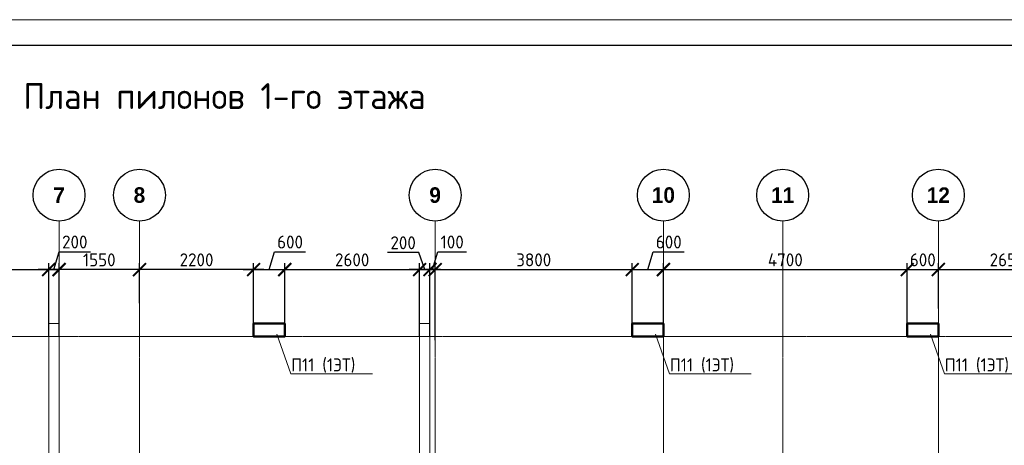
# Model space of a CAD drawing. Header units: millimetres. Extents: x 263826 to 1718326, y -423071 to 70137.
# Tile 201 of 256: x 442934 to 461914, y -61563 to -53350. Entities that reach past the tile are written whole.
import ezdxf
from ezdxf import colors
from ezdxf.entities.mleader import LeaderData, LeaderLine
from ezdxf.math import Vec2, Vec3

# ---------------------------------------------------------------- set-up
doc = ezdxf.new("R2010")
doc.units = ezdxf.units.MM
doc.linetypes.add('______5', pattern=[1100, 800, -100, 100, -100])
doc.linetypes.add('осевая', pattern=[50.8, 31.75, -6.35, 6.35, -6.35])
for name, color, linetype, lineweight in [('Конструкции 0.5', 5, 'Continuous', 50), ('Оси', 40, '______5', 18), ('подоснова', 151, 'Continuous', 5), ('РАЗМЕРЫ', 1, 'Continuous', 9), ('ТОНКИЕ', 7, 'Continuous', 9), ('Узлы', 7, 'Continuous', 0)]:
    doc.layers.add(name, color=color, linetype=linetype, lineweight=lineweight)
doc.layers.add('ТОЛСТЫЕ_ОСНОВНЫЕ', color=6, linetype='Continuous')
doc.styles.add('Century Gothic', font='GOTHIC.TTF')
doc.styles.add('GOST-2.304_Type-B', font='GOST_Common.ttf')
doc.dimstyles.new('СПДС', dxfattribs={"dimscale": 100, "dimtxt": 2.5, "dimasz": 2.5, "dimexe": 1.25, "dimexo": 0, "dimtad": 1, "dimdec": 0, "dimtxsty": 'GOST-2.304_Type-B', "dimblk": 'ARCHTICK', "dimcen": 2.5, "dimdle": 2, "dimadec": 0, "dimazin": 2, "dimtfac": 0.75, "dimtdec": 0, "dimtmove": 1, "dimatfit": 3, "dimfxl": 1, "dimtolj": 1, "dimarcsym": 1})

# ---------------------------------------------------------------- blocks, each defined once
blk = doc.blocks.new('NSY101')
at = {"color": 0, "linetype": 'ByBlock', "lineweight": -2}
blk.add_circle((0, 0), 50, dxfattribs=at)
blk = doc.blocks.new('оси 2.2-2.3')
at = {"layer": 'Оси', "color": 16, "linetype": 'осевая', "lineweight": 0, "transparency": 33554687}
for p, q in [((494304.9, -104267.9), (494304.9, -130953.9)), ((495854.9, -104267.9), (495854.9, -130953.9)), ((501554.9, -104267.9), (501554.9, -130953.9)), ((505954.9, -104267.9), (505954.9, -130953.9)), ((508254.9, -104267.9), (508254.9, -130953.9)), ((511254.9, -104267.9), (511254.9, -130953.9)), ((468076.3, -106495.4), (524372.9, -106495.4))]:
    blk.add_line(p, q, dxfattribs=at)
at = {"layer": 'Оси', "color": 16, "linetype": 'Continuous', "lineweight": 25, "transparency": 33554687, "xscale": 9.999999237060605, "yscale": 9.999999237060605, "zscale": 9.999999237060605}
for p in [(494304.4, -103767.9), (495854.4, -103767.9), (501554.4, -103767.9), (505954.4, -103767.9), (508254.4, -103767.9), (511254.4, -103767.9)]:
    blk.add_blockref('NSY101', p, dxfattribs=at)
at = {"layer": 'Оси', "color": 16, "linetype": 'Continuous', "lineweight": 25, "transparency": 33554687, "char_height": 300, "attachment_point": 5, "style": 'Century Gothic'}
for s, insert, width in [('\\A1;{\\fCentury Gothic|i0|b1;\\H300.000000;\\W1.000000;\\C16;7}\\P', (494304.4, -103767.9), 385), ('\\A1;{\\fCentury Gothic|i0|b1;\\H300.000000;\\W1.000000;\\C16;8}\\P', (495854.4, -103767.9), 385), ('\\A1;{\\fCentury Gothic|i0|b1;\\H300.000000;\\W1.000000;\\C16;9}\\P', (501554.4, -103767.9), 385), ('\\A1;{\\fCentury Gothic|i0|b1;\\H300.000000;\\W1.000000;\\C16;10}\\P', (505954.4, -103767.9), 620), ('\\A1;{\\fCentury Gothic|i0|b1;\\H300.000000;\\W1.000000;\\C16;11}\\P', (508254.4, -103767.9), 620), ('\\A1;{\\fCentury Gothic|i0|b1;\\H300.000000;\\W1.000000;\\C16;12}\\P', (511254.4, -103767.9), 620)]:
    blk.add_mtext(s, dxfattribs=dict(at, insert=insert, width=width))
blk = doc.blocks.new('_ArchTick')
at = {"color": 0, "linetype": 'ByBlock', "const_width": 0.15}
blk.add_lwpolyline([(-0.5, -0.5), (0.5, 0.5)], dxfattribs=at)
blk = doc.blocks.new('*D1811')
at = {"layer": 'DEFPOINTS', "color": 0, "transparency": 16777216}
for p in [(450843, -58172), (450843, -59464), (450943, -59533)]:
    blk.add_point(p, dxfattribs=at)
at = {"layer": 'РАЗМЕРЫ', "color": 0, "lineweight": -2, "transparency": 16777216}
for p, q in [((450893, -58172), (450996, -57828)), ((450996, -57828), (451546, -57828)), ((450843, -59464), (450843, -58047)), ((450943, -59533), (450943, -58047)), ((450843, -58172), (450593, -58172)), ((450943, -58172), (450843, -58172)), ((450943, -58172), (450843, -58172)), ((450943, -58172), (451193, -58172))]:
    blk.add_line(p, q, dxfattribs=at)
at = {"layer": 'РАЗМЕРЫ', "color": 0, "lineweight": -2, "transparency": 16777216, "xscale": 250, "yscale": 250, "zscale": 250}
blk.add_blockref('_ArchTick', (450843, -58172), dxfattribs=at)
at = {"layer": 'РАЗМЕРЫ', "color": 0, "lineweight": -2, "transparency": 16777216, "xscale": 250, "yscale": 250, "zscale": 250, "rotation": 180}
blk.add_blockref('_ArchTick', (450943, -58172), dxfattribs=at)
at = {"layer": 'РАЗМЕРЫ', "color": 0, "lineweight": 0, "transparency": 16777216, "insert": (451271, -57640), "char_height": 250, "attachment_point": 5, "style": 'GOST-2.304_Type-B'}
blk.add_mtext('\\A1;100', dxfattribs=at)
blk = doc.blocks.new('*D1812')
at = {"layer": 'DEFPOINTS', "color": 0, "transparency": 16777216}
for p in [(450643, -58172), (450643, -59464), (450843, -59464)]:
    blk.add_point(p, dxfattribs=at)
at = {"layer": 'РАЗМЕРЫ', "color": 0, "lineweight": -2, "transparency": 16777216}
for p, q in [((450625, -57843), (450025, -57843)), ((450743, -58172), (450625, -57843)), ((450643, -59464), (450643, -58047)), ((450843, -59464), (450843, -58047)), ((451043, -58172), (450443, -58172))]:
    blk.add_line(p, q, dxfattribs=at)
at = {"layer": 'РАЗМЕРЫ', "color": 0, "lineweight": -2, "transparency": 16777216, "xscale": 250, "yscale": 250, "zscale": 250, "rotation": 180}
blk.add_blockref('_ArchTick', (450643, -58172), dxfattribs=at)
at = {"layer": 'РАЗМЕРЫ', "color": 0, "lineweight": -2, "transparency": 16777216, "xscale": 250, "yscale": 250, "zscale": 250}
blk.add_blockref('_ArchTick', (450843, -58172), dxfattribs=at)
at = {"layer": 'РАЗМЕРЫ', "color": 0, "lineweight": 0, "transparency": 16777216, "insert": (450325, -57655), "char_height": 250, "attachment_point": 5, "style": 'GOST-2.304_Type-B'}
blk.add_mtext('\\A1;200', dxfattribs=at)
blk = doc.blocks.new('*D1813')
at = {"layer": 'DEFPOINTS', "color": 0, "transparency": 16777216}
for p in [(445243, -58172), (445243, -58819), (447443, -59214)]:
    blk.add_point(p, dxfattribs=at)
at = {"layer": 'РАЗМЕРЫ', "color": 0, "lineweight": -2, "transparency": 16777216}
for p, q in [((445243, -58819), (445243, -58047)), ((447443, -59214), (447443, -58047)), ((447643, -58172), (445043, -58172))]:
    blk.add_line(p, q, dxfattribs=at)
at = {"layer": 'РАЗМЕРЫ', "color": 0, "lineweight": -2, "transparency": 16777216, "xscale": 250, "yscale": 250, "zscale": 250, "rotation": 180}
blk.add_blockref('_ArchTick', (445243, -58172), dxfattribs=at)
at = {"layer": 'РАЗМЕРЫ', "color": 0, "lineweight": -2, "transparency": 16777216, "xscale": 250, "yscale": 250, "zscale": 250}
blk.add_blockref('_ArchTick', (447443, -58172), dxfattribs=at)
at = {"layer": 'РАЗМЕРЫ', "color": 0, "lineweight": 0, "transparency": 16777216, "insert": (446343, -57984), "char_height": 250, "attachment_point": 5, "style": 'GOST-2.304_Type-B'}
blk.add_mtext('\\A1;2200', dxfattribs=at)
blk = doc.blocks.new('*D1846')
at = {"layer": 'DEFPOINTS', "color": 0, "transparency": 16777216}
for p in [(443693, -58172), (445243, -58819), (443693, -59464)]:
    blk.add_point(p, dxfattribs=at)
at = {"layer": 'РАЗМЕРЫ', "color": 0, "lineweight": -2, "transparency": 16777216}
for p, q in [((443693, -59464), (443693, -58047)), ((445243, -58819), (445243, -58047)), ((445443, -58172), (443493, -58172))]:
    blk.add_line(p, q, dxfattribs=at)
at = {"layer": 'РАЗМЕРЫ', "color": 0, "lineweight": -2, "transparency": 16777216, "xscale": 250, "yscale": 250, "zscale": 250, "rotation": 180}
blk.add_blockref('_ArchTick', (443693, -58172), dxfattribs=at)
at = {"layer": 'РАЗМЕРЫ', "color": 0, "lineweight": -2, "transparency": 16777216, "xscale": 250, "yscale": 250, "zscale": 250}
blk.add_blockref('_ArchTick', (445243, -58172), dxfattribs=at)
at = {"layer": 'РАЗМЕРЫ', "color": 0, "lineweight": 0, "transparency": 16777216, "insert": (444468, -57984), "char_height": 250, "attachment_point": 5, "style": 'GOST-2.304_Type-B'}
blk.add_mtext('\\A1;1550', dxfattribs=at)
blk = doc.blocks.new('*D1847')
at = {"layer": 'DEFPOINTS', "color": 0, "transparency": 16777216}
for p in [(443493, -58172), (443493, -59464), (443693, -59464)]:
    blk.add_point(p, dxfattribs=at)
at = {"layer": 'РАЗМЕРЫ', "color": 0, "lineweight": -2, "transparency": 16777216}
for p, q in [((443593, -58172), (443696, -57828)), ((443696, -57828), (444296, -57828)), ((443493, -59464), (443493, -58047)), ((443693, -59464), (443693, -58047)), ((443893, -58172), (443293, -58172))]:
    blk.add_line(p, q, dxfattribs=at)
at = {"layer": 'РАЗМЕРЫ', "color": 0, "lineweight": -2, "transparency": 16777216, "xscale": 250, "yscale": 250, "zscale": 250, "rotation": 180}
blk.add_blockref('_ArchTick', (443493, -58172), dxfattribs=at)
at = {"layer": 'РАЗМЕРЫ', "color": 0, "lineweight": -2, "transparency": 16777216, "xscale": 250, "yscale": 250, "zscale": 250}
blk.add_blockref('_ArchTick', (443693, -58172), dxfattribs=at)
at = {"layer": 'РАЗМЕРЫ', "color": 0, "lineweight": 0, "transparency": 16777216, "insert": (443996, -57640), "char_height": 250, "attachment_point": 5, "style": 'GOST-2.304_Type-B'}
blk.add_mtext('\\A1;200', dxfattribs=at)
blk = doc.blocks.new('*D1953')
at = {"layer": 'DEFPOINTS', "color": 0, "transparency": 16777216}
for p in [(443493, -58172), (437193, -59214, 3100), (443493, -59087, 3100)]:
    blk.add_point(p, dxfattribs=at)
at = {"layer": 'РАЗМЕРЫ', "color": 0, "lineweight": -2, "transparency": 16777216}
for p, q in [((437193, -59214), (437193, -58047)), ((443493, -59087), (443493, -58047)), ((436993, -58172), (443693, -58172))]:
    blk.add_line(p, q, dxfattribs=at)
at = {"layer": 'РАЗМЕРЫ', "color": 0, "lineweight": -2, "transparency": 16777216, "xscale": 250, "yscale": 250, "zscale": 250, "rotation": 180}
blk.add_blockref('_ArchTick', (437193, -58172), dxfattribs=at)
at = {"layer": 'РАЗМЕРЫ', "color": 0, "lineweight": -2, "transparency": 16777216, "xscale": 250, "yscale": 250, "zscale": 250}
blk.add_blockref('_ArchTick', (443493, -58172), dxfattribs=at)
at = {"layer": 'РАЗМЕРЫ', "color": 0, "lineweight": 0, "transparency": 16777216, "insert": (440343, -57984), "char_height": 250, "attachment_point": 5, "style": 'GOST-2.304_Type-B'}
blk.add_mtext('\\A1;6300', dxfattribs=at)
blk = doc.blocks.new('*D1954')
at = {"layer": 'DEFPOINTS', "color": 0, "transparency": 16777216}
for p in [(448043, -58172), (447443, -59214, 3100), (448043, -59214, 3100)]:
    blk.add_point(p, dxfattribs=at)
at = {"layer": 'РАЗМЕРЫ', "color": 0, "lineweight": -2, "transparency": 16777216}
for p, q in [((447743, -58172), (447846, -57828)), ((447846, -57828), (448446, -57828)), ((447443, -59214), (447443, -58047)), ((448043, -59214), (448043, -58047)), ((447243, -58172), (448243, -58172))]:
    blk.add_line(p, q, dxfattribs=at)
at = {"layer": 'РАЗМЕРЫ', "color": 0, "lineweight": -2, "transparency": 16777216, "xscale": 250, "yscale": 250, "zscale": 250, "rotation": 180}
blk.add_blockref('_ArchTick', (447443, -58172), dxfattribs=at)
at = {"layer": 'РАЗМЕРЫ', "color": 0, "lineweight": -2, "transparency": 16777216, "xscale": 250, "yscale": 250, "zscale": 250}
blk.add_blockref('_ArchTick', (448043, -58172), dxfattribs=at)
at = {"layer": 'РАЗМЕРЫ', "color": 0, "lineweight": 0, "transparency": 16777216, "insert": (448146, -57640), "char_height": 250, "attachment_point": 5, "style": 'GOST-2.304_Type-B'}
blk.add_mtext('\\A1;600', dxfattribs=at)
blk = doc.blocks.new('*D1955')
at = {"layer": 'DEFPOINTS', "color": 0, "transparency": 16777216}
for p in [(450643, -58172), (450643, -58894, 3100), (448043, -59214, 3100)]:
    blk.add_point(p, dxfattribs=at)
at = {"layer": 'РАЗМЕРЫ', "color": 0, "lineweight": -2, "transparency": 16777216}
for p, q in [((448043, -59214), (448043, -58047)), ((450643, -58894), (450643, -58047)), ((447843, -58172), (450843, -58172))]:
    blk.add_line(p, q, dxfattribs=at)
at = {"layer": 'РАЗМЕРЫ', "color": 0, "lineweight": -2, "transparency": 16777216, "xscale": 250, "yscale": 250, "zscale": 250, "rotation": 180}
blk.add_blockref('_ArchTick', (448043, -58172), dxfattribs=at)
at = {"layer": 'РАЗМЕРЫ', "color": 0, "lineweight": -2, "transparency": 16777216, "xscale": 250, "yscale": 250, "zscale": 250}
blk.add_blockref('_ArchTick', (450643, -58172), dxfattribs=at)
at = {"layer": 'РАЗМЕРЫ', "color": 0, "lineweight": 0, "transparency": 16777216, "insert": (449343, -57984), "char_height": 250, "attachment_point": 5, "style": 'GOST-2.304_Type-B'}
blk.add_mtext('\\A1;2600', dxfattribs=at)
blk = doc.blocks.new('*D1956')
at = {"layer": 'DEFPOINTS', "color": 0, "transparency": 16777216}
for p in [(454743, -58172), (454743, -59214, 3100), (450943, -59533, 3100)]:
    blk.add_point(p, dxfattribs=at)
at = {"layer": 'РАЗМЕРЫ', "color": 0, "lineweight": -2, "transparency": 16777216}
for p, q in [((450943, -59533), (450943, -58047)), ((454743, -59214), (454743, -58047)), ((450743, -58172), (454943, -58172))]:
    blk.add_line(p, q, dxfattribs=at)
at = {"layer": 'РАЗМЕРЫ', "color": 0, "lineweight": -2, "transparency": 16777216, "xscale": 250, "yscale": 250, "zscale": 250, "rotation": 180}
blk.add_blockref('_ArchTick', (450943, -58172), dxfattribs=at)
at = {"layer": 'РАЗМЕРЫ', "color": 0, "lineweight": -2, "transparency": 16777216, "xscale": 250, "yscale": 250, "zscale": 250}
blk.add_blockref('_ArchTick', (454743, -58172), dxfattribs=at)
at = {"layer": 'РАЗМЕРЫ', "color": 0, "lineweight": 0, "transparency": 16777216, "insert": (452843, -57984), "char_height": 250, "attachment_point": 5, "style": 'GOST-2.304_Type-B'}
blk.add_mtext('\\A1;3800', dxfattribs=at)
blk = doc.blocks.new('*D1957')
at = {"layer": 'DEFPOINTS', "color": 0, "transparency": 16777216}
for p in [(455343, -58172), (454743, -59214, 3100), (455343, -59214, 3100)]:
    blk.add_point(p, dxfattribs=at)
at = {"layer": 'РАЗМЕРЫ', "color": 0, "lineweight": -2, "transparency": 16777216}
for p, q in [((455043, -58172), (455146, -57828)), ((455146, -57828), (455746, -57828)), ((454743, -59214), (454743, -58047)), ((455343, -59214), (455343, -58047)), ((454543, -58172), (455543, -58172))]:
    blk.add_line(p, q, dxfattribs=at)
at = {"layer": 'РАЗМЕРЫ', "color": 0, "lineweight": -2, "transparency": 16777216, "xscale": 250, "yscale": 250, "zscale": 250, "rotation": 180}
blk.add_blockref('_ArchTick', (454743, -58172), dxfattribs=at)
at = {"layer": 'РАЗМЕРЫ', "color": 0, "lineweight": -2, "transparency": 16777216, "xscale": 250, "yscale": 250, "zscale": 250}
blk.add_blockref('_ArchTick', (455343, -58172), dxfattribs=at)
at = {"layer": 'РАЗМЕРЫ', "color": 0, "lineweight": 0, "transparency": 16777216, "insert": (455446, -57640), "char_height": 250, "attachment_point": 5, "style": 'GOST-2.304_Type-B'}
blk.add_mtext('\\A1;600', dxfattribs=at)
blk = doc.blocks.new('*D1958')
at = {"layer": 'DEFPOINTS', "color": 0, "transparency": 16777216}
for p in [(460043, -58172), (455343, -59214, 3100), (460043, -59214, 3100)]:
    blk.add_point(p, dxfattribs=at)
at = {"layer": 'РАЗМЕРЫ', "color": 0, "lineweight": -2, "transparency": 16777216}
for p, q in [((455343, -59214), (455343, -58047)), ((460043, -59214), (460043, -58047)), ((455143, -58172), (460243, -58172))]:
    blk.add_line(p, q, dxfattribs=at)
at = {"layer": 'РАЗМЕРЫ', "color": 0, "lineweight": -2, "transparency": 16777216, "xscale": 250, "yscale": 250, "zscale": 250, "rotation": 180}
blk.add_blockref('_ArchTick', (455343, -58172), dxfattribs=at)
at = {"layer": 'РАЗМЕРЫ', "color": 0, "lineweight": -2, "transparency": 16777216, "xscale": 250, "yscale": 250, "zscale": 250}
blk.add_blockref('_ArchTick', (460043, -58172), dxfattribs=at)
at = {"layer": 'РАЗМЕРЫ', "color": 0, "lineweight": 0, "transparency": 16777216, "insert": (457693, -57984), "char_height": 250, "attachment_point": 5, "style": 'GOST-2.304_Type-B'}
blk.add_mtext('\\A1;4700', dxfattribs=at)
blk = doc.blocks.new('*D1959')
at = {"layer": 'DEFPOINTS', "color": 0, "transparency": 16777216}
for p in [(460643, -58172), (460643, -58921, 3100), (460043, -59214, 3100)]:
    blk.add_point(p, dxfattribs=at)
at = {"layer": 'РАЗМЕРЫ', "color": 0, "lineweight": -2, "transparency": 16777216}
for p, q in [((460043, -59214), (460043, -58047)), ((460643, -58921), (460643, -58047)), ((459843, -58172), (460843, -58172))]:
    blk.add_line(p, q, dxfattribs=at)
at = {"layer": 'РАЗМЕРЫ', "color": 0, "lineweight": -2, "transparency": 16777216, "xscale": 250, "yscale": 250, "zscale": 250, "rotation": 180}
blk.add_blockref('_ArchTick', (460043, -58172), dxfattribs=at)
at = {"layer": 'РАЗМЕРЫ', "color": 0, "lineweight": -2, "transparency": 16777216, "xscale": 250, "yscale": 250, "zscale": 250}
blk.add_blockref('_ArchTick', (460643, -58172), dxfattribs=at)
at = {"layer": 'РАЗМЕРЫ', "color": 0, "lineweight": 0, "transparency": 16777216, "insert": (460343, -57984), "char_height": 250, "attachment_point": 5, "style": 'GOST-2.304_Type-B'}
blk.add_mtext('\\A1;600', dxfattribs=at)
blk = doc.blocks.new('*D1960')
at = {"layer": 'DEFPOINTS', "color": 0, "transparency": 16777216}
for p in [(463293, -58172), (460643, -58921, 3100), (463293, -59214, 3100)]:
    blk.add_point(p, dxfattribs=at)
at = {"layer": 'РАЗМЕРЫ', "color": 0, "lineweight": -2, "transparency": 16777216}
for p, q in [((460643, -58921), (460643, -58047)), ((463293, -59214), (463293, -58047)), ((460443, -58172), (463493, -58172))]:
    blk.add_line(p, q, dxfattribs=at)
at = {"layer": 'РАЗМЕРЫ', "color": 0, "lineweight": -2, "transparency": 16777216, "xscale": 250, "yscale": 250, "zscale": 250, "rotation": 180}
blk.add_blockref('_ArchTick', (460643, -58172), dxfattribs=at)
at = {"layer": 'РАЗМЕРЫ', "color": 0, "lineweight": -2, "transparency": 16777216, "xscale": 250, "yscale": 250, "zscale": 250}
blk.add_blockref('_ArchTick', (463293, -58172), dxfattribs=at)
at = {"layer": 'РАЗМЕРЫ', "color": 0, "lineweight": 0, "transparency": 16777216, "insert": (461968, -57984), "char_height": 250, "attachment_point": 5, "style": 'GOST-2.304_Type-B'}
blk.add_mtext('\\A1;2650', dxfattribs=at)
blk = doc.blocks.new('_None')
blk = doc.blocks.new('*U2651')
at = {"layer": 'ТОЛСТЫЕ_ОСНОВНЫЕ', "color": 6}
blk.add_lwpolyline([(20, 5), (886, 5), (886, 415), (20, 415)], close=True, dxfattribs=at)
at = {"layer": 'ТОНКИЕ'}
blk.add_lwpolyline([(0, 0), (891, 0), (891, 420), (0, 420)], close=True, dxfattribs=at)

msp = doc.modelspace()

# ---------------------------------------------------------------- linework, layer by layer
at = {"layer": 'Конструкции 0.5', "color": 252, "lineweight": 20, "true_color": 0x939598}
for p, q in [((443692.85531, -59213.62564, -4157.37226), (443492.85531, -59213.62564, -4157.37226)), ((443492.85531, -59213.62579, -4157.37226), (443492.85531, -62383.62539, -4157.37226)), ((443692.85531, -63213.62599, -4157.37226), (443692.85531, -59213.62579, -4157.37226)), ((450842.68814, -59213.62504, -4157.37226), (450642.68814, -59213.62504, -4157.37226)), ((450642.68814, -59213.62569, -4157.37226), (450642.68814, -63213.62599, -4157.37226)), ((450842.68814, -68851.7853, -4157.37226), (450842.68814, -59213.62504, -4157.37226))]:
    msp.add_line(p, q, dxfattribs=at)
at = {"layer": 'Конструкции 0.5', "elevation": -4157.37226}
for points in [[(447442.7065, -59213.62579), (448042.70647, -59213.62579), (448042.70647, -59463.62579), (447442.7065, -59463.62579)], [(454742.67704, -59213.62589), (455342.67701, -59213.62589), (455342.67701, -59463.62578), (454742.67704, -59463.62578)], [(460042.7065, -59213.62555), (460642.70647, -59213.62555), (460642.70647, -59463.62544), (460042.7065, -59463.62544)]]:
    msp.add_lwpolyline(points, close=True, dxfattribs=at)
at = {"layer": 'РАЗМЕРЫ', "color": 252, "lineweight": 20, "true_color": 0x939598, "elevation": -4157.37226}
msp.add_lwpolyline([(443492.85531, -59213.62564), (443692.95107, -59213.62564), (443692.95107, -63213.62599), (443492.85531, -63213.62599)], close=True, dxfattribs=at)

# ---------------------------------------------------------------- block references
at = {"xscale": 100, "yscale": 100, "zscale": 100}
msp.add_blockref('*U2651', (411743.66991, -95349.92357), dxfattribs=at)
at = {"layer": 'РАЗМЕРЫ', "color": 1}
msp.add_blockref('оси 2.2-2.3', (-50611.99665, 47031.72666, -4157.37226), dxfattribs=at)

# ---------------------------------------------------------------- texts
at = {"layer": 'Узлы', "color": 80, "linetype": 'Continuous', "lineweight": 0, "style": 'GOST-2.304_Type-B'}
msp.add_text('План пилонов 1-го этажа', height=500, dxfattribs=at).set_placement((443004.33806, -55073.92646, -11214.74452))

# ---------------------------------------------------------------- dimensions: what is measured, and where the dimension line sits
at = {"layer": 'РАЗМЕРЫ', "color": 1, "lineweight": 0}
for base, p1, p2, picture, middle in [((443492.85531, -58171.73854, -4157.37226), (443692.85531, -59463.62508, -4157.37226), (443492.85531, -59463.62508, -4157.37226), '*D1847', (443758.48031, -57640.48854, -4157.37226)), ((448042.70647, -58171.73854, -7257.37226), (447442.7065, -59213.62579, -4157.37226), (448042.70647, -59213.62579, -4157.37226), '*D1954', (447908.33149, -57640.48854, -7257.37226)), ((450842.68814, -58171.73854, -4157.37226), (450942.95107, -59532.5755, -4157.37226), (450842.68814, -59463.62555, -4157.37226), '*D1811', (451058.4446, -57640.48854, -4157.37226)), ((455342.67701, -58171.73854, -7257.37226), (454742.67704, -59213.62589, -4157.37226), (455342.67701, -59213.62589, -4157.37226), '*D1957', (455208.30202, -57640.48854, -7257.37226)), ((443492.85531, -58171.73854, -7257.37226), (437192.70634, -59213.62589, -4157.37226), (443492.85531, -59087.18474, -4157.37226), '*D1953', (440342.78083, -57984.23854, -7257.37226)), ((443692.85531, -58171.73854, -4157.37226), (445242.95107, -58819.26557, -4157.37226), (443692.85531, -59463.62508, -4157.37226), '*D1846', (444467.90319, -57984.23854, -4157.37226)), ((445242.95107, -58171.73854, -4157.37226), (447442.7065, -59213.62579, -4157.37226), (445242.95107, -58819.26557, -4157.37226), '*D1813', (446342.82879, -57984.23854, -4157.37226)), ((450642.68814, -58171.73854, -7257.37226), (448042.70647, -59213.62579, -4157.37226), (450642.68814, -58893.7323, -4157.37226), '*D1955', (449342.6973, -57984.23854, -7257.37226)), ((454742.67704, -58171.73854, -7257.37226), (450942.95107, -59532.5755, -4157.37226), (454742.67704, -59213.62589, -4157.37226), '*D1956', (452842.81406, -57984.23854, -7257.37226)), ((460042.7065, -58171.73854, -7257.37226), (455342.67701, -59213.62589, -4157.37226), (460042.7065, -59213.62555, -4157.37226), '*D1958', (457692.69176, -57984.23854, -7257.37226)), ((460642.95107, -58171.73854, -7257.37226), (460042.7065, -59213.62555, -4157.37226), (460642.95107, -58921.32814, -4157.37226), '*D1959', (460342.82879, -57984.23854, -7257.37226)), ((463292.7065, -58171.73854, -7257.37226), (460642.95107, -58921.32814, -4157.37226), (463292.7065, -59213.62555, -4157.37226), '*D1960', (461967.82879, -57984.23854, -7257.37226))]:
    dim = msp.add_linear_dim(base=base, p1=p1, p2=p2, dimstyle='СПДС', dxfattribs=at)
    dim.commit()
    dim.dimension.update_dxf_attribs({"geometry": picture, "text_midpoint": middle})
dim = msp.add_linear_dim(base=(450642.68814, -58171.73854, -4157.37226), p1=(450842.68814, -59463.62555, -4157.37226), p2=(450642.68814, -59463.62555, -4157.37226), dimstyle='СПДС', dxfattribs=at)
dim.commit()
dim.dimension.update_dxf_attribs({"geometry": '*D1812', "text_midpoint": (450562.85696, -57842.80048, -4157.37226), "dimtype": 160})

# ---------------------------------------------------------------- leaders
at = {"layer": 'подоснова', "color": 5, "ltscale": 0.3}
ml = msp.add_multileader_mtext('Standard', dxfattribs=at)
ml.set_content('П11 (1ЭТ)', color=5, style='GOST-2.304_Type-B')
ml.set_leader_properties(color=256, linetype='ByLayer', lineweight=15)
ml.set_arrow_properties(name='NONE')
ml.build(insert=Vec2(0, 0))
ml.multileader.update_dxf_attribs({"text_left_attachment_type": 6, "text_right_attachment_type": 6, "dogleg_length": 0.1, "arrow_head_size": 18})
ctx = ml.context
ctx.base_point, ctx.char_height, ctx.arrow_head_size, ctx.landing_gap_size, ctx.plane_origin = Vec3(448159.55719, -60185.56146, -1417.37226), 250, 18, 20, Vec3(440554.13504, -57757.98356, -1417.37226)
ctx.left_attachment, ctx.right_attachment, ctx.text_align_type = 6, 6, 1
notes = []
notes.append((ctx, [(0, (1, 1, 0), (448159.45719, -60185.56146, -1417.37226), (1, 0), 0.1, [(0, [(447891.8278, -59415.926, -1417.37226)], 0, [])])]))
ctx.mtext.insert, ctx.mtext.alignment, ctx.mtext.flow_direction = Vec3(448784.86022, -59885.56146, -1417.37226), 2, 5
ml = msp.add_multileader_mtext('Standard', dxfattribs=at)
ml.set_content('П11 (1ЭТ)', color=5, style='GOST-2.304_Type-B')
ml.set_leader_properties(color=256, linetype='ByLayer', lineweight=15)
ml.set_arrow_properties(name='NONE')
ml.build(insert=Vec2(0, 0))
ml.multileader.update_dxf_attribs({"text_left_attachment_type": 6, "text_right_attachment_type": 6, "dogleg_length": 0.1, "arrow_head_size": 18})
ctx = ml.context
ctx.base_point, ctx.char_height, ctx.arrow_head_size, ctx.landing_gap_size, ctx.plane_origin = Vec3(455459.52772, -60185.56106, -1417.37226), 250, 18, 20, Vec3(447854.10558, -57757.98316, -1417.37226)
ctx.left_attachment, ctx.right_attachment, ctx.text_align_type = 6, 6, 1
notes.append((ctx, [(0, (1, 1, 0), (455459.42772, -60185.56106, -1417.37226), (1, 0), 0.1, [(0, [(455191.79834, -59415.9256, -1417.37226)], 0, [])])]))
ctx.mtext.insert, ctx.mtext.alignment, ctx.mtext.flow_direction = Vec3(456084.83075, -59885.56106, -1417.37226), 2, 5
ml = msp.add_multileader_mtext('Standard', dxfattribs=at)
ml.set_content('П11 (1ЭТ)', color=5, style='GOST-2.304_Type-B')
ml.set_leader_properties(color=256, linetype='ByLayer', lineweight=15)
ml.set_arrow_properties(name='NONE')
ml.build(insert=Vec2(0, 0))
ml.multileader.update_dxf_attribs({"text_left_attachment_type": 6, "text_right_attachment_type": 6, "dogleg_length": 0.1, "arrow_head_size": 18})
ctx = ml.context
ctx.base_point, ctx.char_height, ctx.arrow_head_size, ctx.landing_gap_size, ctx.plane_origin = Vec3(460759.55719, -60185.56106, -1417.37226), 250, 18, 20, Vec3(453154.13504, -57757.98316, -1417.37226)
ctx.left_attachment, ctx.right_attachment, ctx.text_align_type = 6, 6, 1
notes.append((ctx, [(0, (1, 1, 0), (460759.45719, -60185.56106, -1417.37226), (1, 0), 0.1, [(0, [(460491.8278, -59415.9256, -1417.37226)], 0, [])])]))
ctx.mtext.insert, ctx.mtext.alignment, ctx.mtext.flow_direction = Vec3(461384.86022, -59885.56106, -1417.37226), 2, 5
for ctx, leaders in notes:
    for number, flags, end, landing, length, lines in leaders:
        leader = LeaderData()
        leader.index, (leader.has_last_leader_line, leader.has_dogleg_vector, leader.attachment_direction) = number, flags
        leader.last_leader_point, leader.dogleg_vector, leader.dogleg_length = Vec3(end), Vec3(landing), length
        for number, points, colour, breaks in lines:
            line = LeaderLine()
            line.index, line.vertices, line.color, line.breaks = number, Vec3.list(points), colors.encode_raw_color(colour), breaks
            leader.lines.append(line)
        ctx.leaders.append(leader)

doc.saveas('drawing.dxf')
